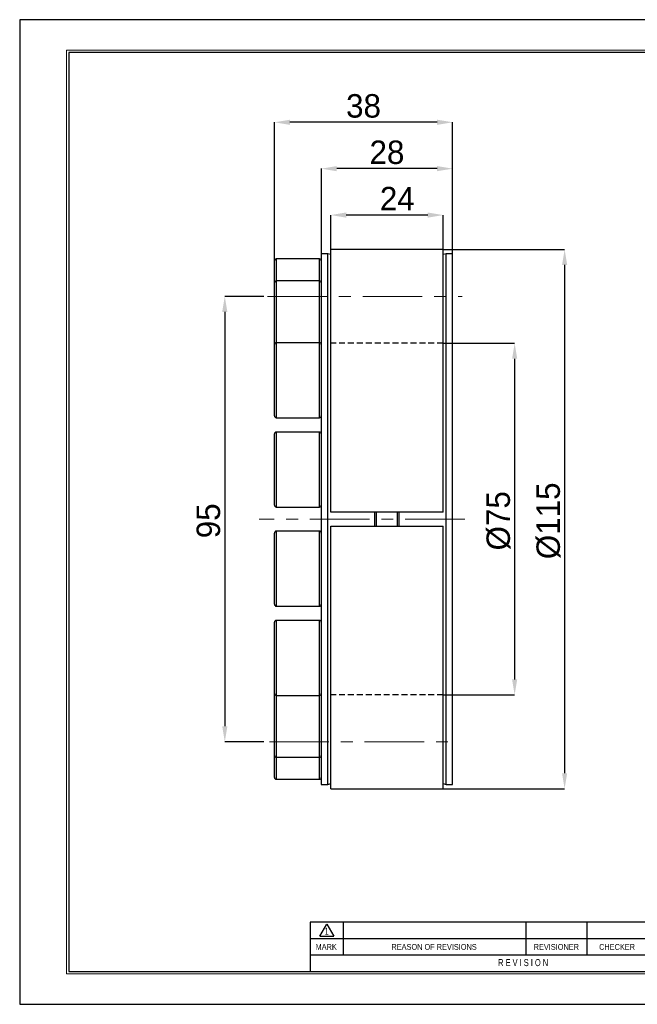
# Model space of a CAD drawing. Header units: millimetres. Extents: x 0 to 297, y 0 to 210.
# Tile 1 of 2: x 0 to 132, y 0 to 210. Entities that reach past the tile are written whole.
import ezdxf
from ezdxf.enums import TextEntityAlignment as Align

# ---------------------------------------------------------------- set-up
doc = ezdxf.new("R2010")
doc.units = ezdxf.units.MM
doc.header["$PDSIZE"] = -1
doc.linetypes.add('CENTERX2', pattern=[20.32, 12.7, -2.54, 2.54, -2.54])
doc.linetypes.add('HIDDEN', pattern=[1.905, 1.27, -0.635])
for name, color, linetype in [('가상선', 2, 'HIDDEN'), ('문자', 7, 'Continuous'), ('중심선', 1, 'CENTERX2')]:
    doc.layers.add(name, color=color, linetype=linetype)
doc.layers.add('치수선', color=5, linetype='Continuous', lineweight=15)
doc.styles.add('SLDTEXTSTYLE0', font='TXT', dxfattribs={"width": 0.75})
doc.styles.add('SLDTEXTSTYLE2', font='TXT', dxfattribs={"width": 0.75, "bigfont": 'bigfont'})
doc.styles.add('SLDTEXTSTYLE8', font='TXT', dxfattribs={"width": 0.633333})
doc.dimstyles.new('SLDDIMSTYLE0', dxfattribs={"dimtxt": 3.5, "dimasz": 3.302, "dimexe": 0, "dimexo": 0.0625, "dimgap": 0.875, "dimtad": 1, "dimrnd": 1e-09, "dimzin": 12, "dimdsep": 46, "dimtxsty": 'SLDTEXTSTYLE0', "dimsah": 1, "dimcen": 0.09, "dimadec": 0, "dimazin": 3, "dimtfac": 1, "dimtofl": 0, "dimtmove": 0, "dimatfit": 3, "dimfxl": 1, "dimfrac": 2, "dimtolj": 1, "dimtzin": 12, "dimarcsym": 0})

# ---------------------------------------------------------------- blocks, each defined once
blk = doc.blocks.new('AAAA')
at = {"color": 250, "true_color": 0x191924}
for p, q in [((-298.87, 124.28), (-595.87, 124.28)), ((-595.87, 124.28), (-595.87, -85.72)), ((-595.87, -85.72), (-298.87, -85.72))]:
    blk.add_line(p, q, dxfattribs=at)
at = {"lineweight": 0}
for p, q in [((-305.37, 117.78), (-585.87, 117.78)), ((-585.87, 117.78), (-585.87, -79.22)), ((-585.87, -79.22), (-305.37, -79.22))]:
    blk.add_line(p, q, dxfattribs=at)
for p, q in [((-305.87, 117.28), (-585.37, 117.28)), ((-585.37, 117.28), (-585.37, -78.72)), ((-435.87, -68.22), (-533.87, -68.22)), ((-533.87, -68.22), (-533.87, -78.72)), ((-531.87, -71.21), (-530.37, -68.61)), ((-530.37, -68.61), (-528.87, -71.21)), ((-526.87, -68.22), (-526.87, -75.22)), ((-487.87, -68.22), (-487.87, -75.22)), ((-474.87, -68.22), (-474.87, -75.22)), ((-531.87, -71.21), (-528.87, -71.21)), ((-448.87, -71.72), (-533.87, -71.72)), ((-448.87, -75.22), (-533.87, -75.22)), ((-585.37, -78.72), (-305.87, -78.72))]:
    blk.add_line(p, q)
at = {"color": 250, "true_color": 0x191924, "width": 0.75}
for tag, height, style, p in [('TITLE', 2.5, 'SLDTEXTSTYLE2', (-358.7, -62.04)), ('도번', 2.5, 'SLDTEXTSTYLE2', (-344.69, -70.81)), ('필렛', 1.15, 'SLDTEXTSTYLE0', (-416.62, -75.73)), ('SCALE', 1.2, 'SLDTEXTSTYLE0', (-342.09, -76.51)), ('DATE', 1.2, 'SLDTEXTSTYLE0', (-318.85, -76.56)), ('모따기', 1.15, 'SLDTEXTSTYLE0', (-416.62, -78.33))]:
    blk.add_attdef(tag, text='', height=height, dxfattribs=dict(at, style=style)).set_placement(p, align=Align.BOTTOM_LEFT)
at = {"layer": '문자', "attachment_point": 2}
for s, insert, char_height, style in [('1', (-530.38, -69.37), 1.5, 'SLDTEXTSTYLE0'), ('MARK', (-530.48, -72.85), 1.25, 'SLDTEXTSTYLE0'), ('REASON OF REVISIONS', (-507.46, -72.85), 1.25, 'SLDTEXTSTYLE0'), ('REVISIONER', (-481.38, -72.85), 1.25, 'SLDTEXTSTYLE0'), ('CHECKER', (-468.42, -72.85), 1.25, 'SLDTEXTSTYLE0'), ('R E V I S I O N', (-488.46, -76.07), 1.5, 'SLDTEXTSTYLE8')]:
    blk.add_mtext(s, dxfattribs=dict(at, insert=insert, char_height=char_height, style=style))
blk = doc.blocks.new('_D')
at = {"layer": 'Defpoints', "color": 0}
for p in [(90.39, 141.05), (90.39, 66.05), (105.63, 66.05)]:
    blk.add_point(p, dxfattribs=at)
at = {"layer": '치수선', "color": 0, "lineweight": -2}
for p, q in [((90.45, 141.05), (105.63, 141.05)), ((105.63, 137.75), (105.63, 69.35)), ((90.45, 66.05), (105.63, 66.05))]:
    blk.add_line(p, q, dxfattribs=at)
at = {"layer": '치수선', "color": 0}
for points in [[(105.08, 137.75), (106.18, 137.75), (105.63, 141.05)], [(105.08, 69.35), (106.18, 69.35), (105.63, 66.05)]]:
    blk.add_solid(points, dxfattribs=at)
at = {"layer": '치수선', "color": 3, "insert": (99.62, 103.18), "char_height": 5, "attachment_point": 2, "rotation": 90}
blk.add_mtext('\\A1;%%c75', dxfattribs=at)
blk = doc.blocks.new('_D_1')
at = {"layer": 'Defpoints', "color": 0}
for p in [(90.39, 161.05), (90.39, 46.05), (116.29, 46.05)]:
    blk.add_point(p, dxfattribs=at)
at = {"layer": '치수선', "color": 0, "lineweight": -2}
for p, q in [((90.45, 161.05), (116.29, 161.05)), ((116.29, 157.75), (116.29, 49.35)), ((90.45, 46.05), (116.29, 46.05))]:
    blk.add_line(p, q, dxfattribs=at)
at = {"layer": '치수선', "color": 0}
for points in [[(115.74, 157.75), (116.84, 157.75), (116.29, 161.05)], [(115.74, 49.35), (116.84, 49.35), (116.29, 46.05)]]:
    blk.add_solid(points, dxfattribs=at)
at = {"layer": '치수선', "color": 3, "insert": (110.28, 103.18), "char_height": 5, "attachment_point": 2, "rotation": 90}
blk.add_mtext('\\A1;%%c115', dxfattribs=at)
blk = doc.blocks.new('_D_2')
at = {"layer": 'Defpoints', "color": 0}
for p in [(66.39, 168.39), (66.39, 161.05), (90.39, 161.05)]:
    blk.add_point(p, dxfattribs=at)
at = {"layer": '치수선', "color": 0, "lineweight": -2}
for p, q in [((66.39, 161.11), (66.39, 168.39)), ((87.08, 168.39), (69.69, 168.39)), ((90.39, 161.11), (90.39, 168.39))]:
    blk.add_line(p, q, dxfattribs=at)
at = {"layer": '치수선', "color": 0}
for points in [[(69.69, 168.94), (69.69, 167.84), (66.39, 168.39)], [(87.08, 168.94), (87.08, 167.84), (90.39, 168.39)]]:
    blk.add_solid(points, dxfattribs=at)
at = {"layer": '치수선', "color": 3, "insert": (80.59, 174.4), "char_height": 5, "attachment_point": 2}
blk.add_mtext('\\A1;24', dxfattribs=at)
blk = doc.blocks.new('_D_3')
at = {"layer": 'Defpoints', "color": 0}
for p in [(52.19, 151.05), (43.79, 56.05), (52.19, 56.05)]:
    blk.add_point(p, dxfattribs=at)
at = {"layer": '치수선', "color": 0, "lineweight": -2}
for p, q in [((52.12, 151.05), (43.79, 151.05)), ((43.79, 147.75), (43.79, 59.35)), ((52.12, 56.05), (43.79, 56.05))]:
    blk.add_line(p, q, dxfattribs=at)
at = {"layer": '치수선', "color": 0}
for points in [[(43.24, 147.75), (44.34, 147.75), (43.79, 151.05)], [(43.24, 59.35), (44.34, 59.35), (43.79, 56.05)]]:
    blk.add_solid(points, dxfattribs=at)
at = {"layer": '치수선', "color": 3, "insert": (37.78, 103.18), "char_height": 5, "attachment_point": 2, "rotation": 90}
blk.add_mtext('\\A1;95', dxfattribs=at)
blk = doc.blocks.new('_D_4')
at = {"layer": 'Defpoints', "color": 0}
for p in [(64.39, 178.29), (64.39, 160.12), (92.39, 160.12)]:
    blk.add_point(p, dxfattribs=at)
at = {"layer": '치수선', "color": 0, "lineweight": -2}
for p, q in [((64.39, 160.19), (64.39, 178.29)), ((89.08, 178.29), (67.69, 178.29)), ((92.39, 160.19), (92.39, 178.29))]:
    blk.add_line(p, q, dxfattribs=at)
at = {"layer": '치수선', "color": 0}
for points in [[(67.69, 178.84), (67.69, 177.74), (64.39, 178.29)], [(89.08, 178.84), (89.08, 177.74), (92.39, 178.29)]]:
    blk.add_solid(points, dxfattribs=at)
at = {"layer": '치수선', "color": 3, "insert": (78.39, 184.29), "char_height": 5, "attachment_point": 2}
blk.add_mtext('\\A1;28', dxfattribs=at)
blk = doc.blocks.new('_D_5')
at = {"layer": 'Defpoints', "color": 0}
for p in [(54.39, 188.18), (92.39, 160.12), (54.39, 153.94)]:
    blk.add_point(p, dxfattribs=at)
at = {"layer": '치수선', "color": 0, "lineweight": -2}
for p, q in [((54.39, 154.01), (54.39, 188.18)), ((89.08, 188.18), (57.69, 188.18)), ((92.39, 160.19), (92.39, 188.18))]:
    blk.add_line(p, q, dxfattribs=at)
at = {"layer": '치수선', "color": 0}
for points in [[(57.69, 188.73), (57.69, 187.63), (54.39, 188.18)], [(89.08, 188.73), (89.08, 187.63), (92.39, 188.18)]]:
    blk.add_solid(points, dxfattribs=at)
at = {"layer": '치수선', "color": 3, "insert": (73.39, 194.18), "char_height": 5, "attachment_point": 2}
blk.add_mtext('\\A1;38', dxfattribs=at)

msp = doc.modelspace()

# ---------------------------------------------------------------- linework, layer by layer
for p, q in [((65.786, 160.123), (64.386, 160.123)), ((64.386, 160.123), (64.386, 46.973)), ((66.386, 159.974), (65.786, 160.123)), ((65.786, 103.548), (65.786, 160.123)), ((90.386, 161.048), (66.386, 161.048)), ((66.386, 105.048), (66.386, 161.048)), ((90.386, 105.048), (90.386, 161.048)), ((90.986, 160.123), (90.386, 159.974)), ((92.386, 160.123), (90.986, 160.123)), ((90.986, 103.548), (90.986, 160.123)), ((92.386, 46.973), (92.386, 160.123)), ((54.386, 153.944), (54.386, 158.648)), ((63.986, 159.048), (54.786, 159.048)), ((54.786, 159.048), (54.786, 154.344)), ((63.986, 154.344), (63.986, 159.048)), ((54.386, 140.764), (54.386, 153.944)), ((63.986, 154.344), (54.786, 154.344)), ((54.786, 154.344), (54.786, 141.164)), ((63.986, 141.164), (63.986, 154.344)), ((54.386, 125.564), (54.386, 140.764)), ((63.986, 141.164), (54.786, 141.164)), ((54.786, 141.164), (54.786, 125.164)), ((63.986, 125.164), (63.986, 141.164)), ((54.786, 125.164), (63.986, 125.164)), ((63.986, 122.118), (54.786, 122.118)), ((54.786, 122.118), (54.786, 106.118)), ((63.986, 106.118), (63.986, 122.118)), ((54.386, 106.518), (54.386, 121.718)), ((54.786, 106.118), (63.986, 106.118)), ((90.386, 105.048), (66.386, 105.048)), ((75.786, 102.048), (75.786, 105.048)), ((76.136, 102.048), (76.136, 105.048)), ((80.636, 102.048), (80.636, 105.048)), ((80.986, 102.048), (80.986, 105.048)), ((65.786, 46.973), (65.786, 103.548)), ((90.986, 46.973), (90.986, 103.548)), ((63.986, 100.979), (54.786, 100.979)), ((54.786, 100.979), (54.786, 84.979)), ((63.986, 84.979), (63.986, 100.979)), ((66.386, 46.048), (66.386, 102.048)), ((66.386, 102.048), (90.386, 102.048)), ((90.386, 46.048), (90.386, 102.048)), ((54.386, 85.379), (54.386, 100.579)), ((54.786, 84.979), (63.986, 84.979)), ((63.986, 81.933), (54.786, 81.933)), ((54.786, 81.933), (54.786, 65.933)), ((63.986, 65.933), (63.986, 81.933)), ((54.386, 66.333), (54.386, 81.533)), ((54.386, 53.152), (54.386, 66.333)), ((54.786, 65.933), (63.986, 65.933)), ((54.786, 65.933), (54.786, 52.752)), ((63.986, 52.752), (63.986, 65.933)), ((54.386, 48.448), (54.386, 53.152)), ((54.786, 52.752), (63.986, 52.752)), ((54.786, 52.752), (54.786, 48.048)), ((63.986, 48.048), (63.986, 52.752)), ((54.786, 48.048), (63.986, 48.048)), ((64.386, 46.973), (65.786, 46.973)), ((65.786, 46.973), (66.386, 47.123)), ((90.386, 47.123), (90.986, 46.973)), ((90.986, 46.973), (92.386, 46.973)), ((66.386, 46.048), (90.386, 46.048))]:
    msp.add_line(p, q)
for centre, start, end in [((54.786, 158.648), 90, 180), ((63.986, 158.648), 0, 90), ((54.786, 153.944), 90, 180), ((63.986, 153.944), 0, 90), ((54.786, 140.764), 90, 180), ((63.986, 140.764), 0, 90), ((54.786, 125.564), 180, 270), ((63.986, 125.564), 270, 0), ((54.786, 121.718), 90, 180), ((63.986, 121.718), 0, 90), ((54.786, 106.518), 180, 270), ((63.986, 106.518), 270, 0), ((54.786, 100.579), 90, 180), ((63.986, 100.579), 0, 90), ((54.786, 85.379), 180, 270), ((63.986, 85.379), 270, 0), ((54.786, 81.533), 90, 180), ((63.986, 81.533), 0, 90), ((54.786, 66.333), 180, 270), ((63.986, 66.333), 270, 0), ((54.786, 53.152), 180, 270), ((63.986, 53.152), 270, 0), ((54.786, 48.448), 180, 270), ((63.986, 48.448), 270, 0)]:
    msp.add_arc(centre, 0.4, start, end)
at = {"layer": '가상선'}
for p, q in [((90.386, 141.048), (66.386, 141.048)), ((90.386, 66.048), (66.386, 66.048))]:
    msp.add_line(p, q, dxfattribs=at)
at = {"layer": '중심선', "linetype": 'CENTERX2', "lineweight": 0}
for p, q in [((52.909, 151.048), (94.448, 151.048)), ((94.986, 103.548), (51.114, 103.548)), ((53.303, 56.048), (93.365, 56.048))]:
    msp.add_line(p, q, dxfattribs=at)

# ---------------------------------------------------------------- block references
at = {"color": 7, "linetype": 'Continuous'}
msp.add_blockref('AAAA', (595.902, 85.776), dxfattribs=at)

# ---------------------------------------------------------------- dimensions: what is measured, and where the dimension line sits
at = {"layer": '치수선', "color": 5, "true_color": 0x0000ff}
for base, p1, p2, picture, middle in [((54.386, 188.181), (92.386, 160.123), (54.386, 153.944), '_D_5', (73.386, 188.181)), ((64.386, 178.291), (92.386, 160.123), (64.386, 160.123), '_D_4', (78.386, 178.291)), ((66.386, 168.393), (90.386, 161.048), (66.386, 161.048), '_D_2', (80.595, 168.393))]:
    dim = msp.add_linear_dim(base=base, p1=p1, p2=p2, dimstyle='SLDDIMSTYLE0', override={"dimtxt": 5, "dimtxsty": 'Standard', "dimclrt": 3}, dxfattribs=at)
    dim.commit()
    dim.dimension.update_dxf_attribs({"geometry": picture, "text_midpoint": middle, "dimtype": 160})
for base, p1, p2, picture, middle in [((116.295, 46.048), (90.386, 161.048), (90.386, 46.048), '_D_1', (116.295, 103.179)), ((105.626, 66.048), (90.386, 141.048), (90.386, 66.048), '_D', (105.626, 103.179))]:
    dim = msp.add_linear_dim(base=base, p1=p1, p2=p2, angle=90, text='%%c<>', dimstyle='SLDDIMSTYLE0', override={"dimtxt": 5, "dimtxsty": 'Standard', "dimclrt": 3}, dxfattribs=at)
    dim.commit()
    dim.dimension.update_dxf_attribs({"geometry": picture, "text_midpoint": middle, "dimtype": 160})
dim = msp.add_linear_dim(base=(43.786, 56.048), p1=(52.186, 151.048), p2=(52.186, 56.048), angle=90, dimstyle='SLDDIMSTYLE0', override={"dimtxt": 5, "dimtxsty": 'Standard', "dimclrt": 3}, dxfattribs=at)
dim.commit()
dim.dimension.update_dxf_attribs({"geometry": '_D_3', "text_midpoint": (43.786, 103.179), "dimtype": 160})

doc.saveas('drawing.dxf')
